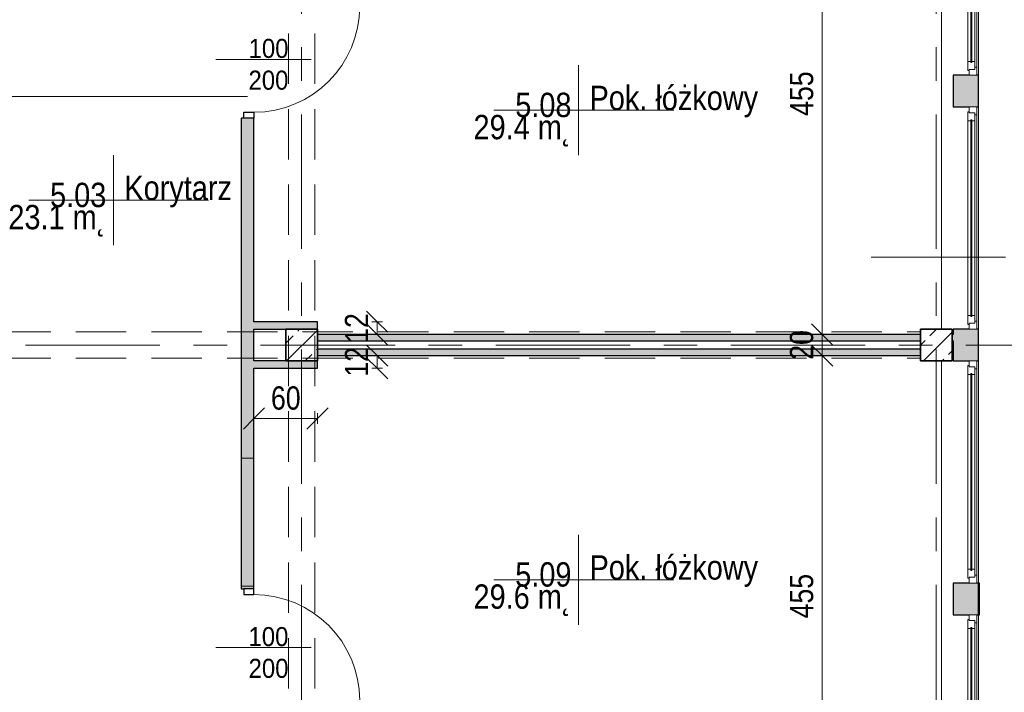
# Model space of a CAD drawing. Header units: centimetres. Extents: x -1743 to 21705, y -8842 to 3590.
# Tile 16 of 45: x 321 to 1252, y 560 to 1196. Entities that reach past the tile are written whole.
import ezdxf

# ---------------------------------------------------------------- set-up
doc = ezdxf.new("R2010")
doc.units = ezdxf.units.CM
doc.linetypes.add('Oś', pattern=[222.25, 127, -31.75, 31.75, -31.75])
doc.linetypes.add('Ukryte', pattern=[71.438, 47.625, -23.813])
for name, color, linetype, lineweight in [('A-ANNO-DIMS', 211, 'Continuous', 13), ('A-ANNO-DIMS-100', 211, 'Continuous', 13), ('A-ANNO-NOTE', 131, 'Continuous', 9), ('A-AREA', 32, 'Continuous', 9), ('A-AREA-IDEN', 2, 'Continuous', 13), ('A-DETL-GENF', 92, 'Continuous', 9), ('A-DETL-HDLN', 90, 'Ukryte', 9), ('A-DETL-MEDM', 33, 'Continuous', 25), ('A-DOOR', 31, 'Continuous', 13), ('A-GLAZ', 151, 'Continuous', 13), ('A-WALL', 113, 'Continuous', 13), ('S-COLS', 52, 'Continuous', 9), ('S-GRID', 1, 'Continuous', 13), ('S-GRID-IDEN', 1, 'Continuous', 13)]:
    doc.layers.add(name, color=color, linetype=linetype, lineweight=lineweight)
doc.styles.add('Arial', font='arial.ttf', dxfattribs={"width": 0.9, "height": 18})
doc.styles.add('Arial Narrow_2', font='ARIALN.TTF', dxfattribs={"height": 22})
doc.styles.add('Arial_1', font='arial.ttf', dxfattribs={"height": 30})
doc.styles.add('Arial_3', font='arial.ttf', dxfattribs={"width": 0.85, "height": 23})
doc.dimstyles.new('Diagonal_1_100__0_1__1', dxfattribs={"dimscale": 30.48, "dimtxt": 22.515481, "dimasz": 0.656168, "dimexe": 0.164042, "dimexo": 0.0625, "dimgap": 0.065617, "dimtad": 1, "dimdec": 1, "dimrnd": 0.1, "dimdsep": 46, "dimtxsty": 'Arial Narrow_2', "dimblk1": 'OBLIQUE', "dimblk2": 'OBLIQUE', "dimsah": 1, "dimcen": 0.09, "dimazin": 0, "dimtfac": 1, "dimtdec": 4, "dimtix": 1, "dimtmove": 0, "dimatfit": 3, "dimfxl": 0.164042, "dimfxlon": 1, "dimtvp": 1, "dimtolj": 1, "dimtzin": 0, "dimarcsym": 2})

# ---------------------------------------------------------------- blocks, each defined once
blk = doc.blocks.new('Pawilon J_rvt-1-5_piętro III __10_50 m_ - stan istniejący')
at = {"layer": 'S-GRID', "linetype": 'Oś'}
for p, q in [((1125.77, 971.33), (1720.07, 971.33)), ((1720.07, 371.33), (1302.38, 371.33)), ((1302.38, 101.33), (1720.07, 101.33))]:
    blk.add_line(p, q, dxfattribs=at)
at = {"layer": 'S-GRID-IDEN', "char_height": 30, "attachment_point": 5, "line_spacing_factor": 0.936439, "style": 'Arial_1'}
for s, insert, width in [('\\pxqc,t4.23333,8.46667,12.7,16.93333,21.16667,25.4,29.63333,33.86667,38.1,42.33333,46.56667,50.8,55.03333,59.26667,63.5,67.73333,71.96667,76.2,80.43333,84.66667,88.9,93.13333,97.36667,101.6,105.83333,110.06667,114.3,118.53333,122.76667,127,131.23333,135.46667;{LXI}', (1719.29, 931.38), 63.5), ('\\pxqc,t4.23333,8.46667,12.7,16.93333,21.16667,25.4,29.63333,33.86667,38.1,42.33333,46.56667,50.8,55.03333,59.26667,63.5,67.73333,71.96667,76.2,80.43333,84.66667,88.9,93.13333,97.36667,101.6,105.83333,110.06667,114.3,118.53333,122.76667,127,131.23333,135.46667;{LXII}', (1302.55, 395.39), 75.4), ('\\pxqc,t4.23333,8.46667,12.7,16.93333,21.16667,25.4,29.63333,33.86667,38.1,42.33333,46.56667,50.8,55.03333,59.26667,63.5,67.73333,71.96667,76.2,80.43333,84.66667,88.9,93.13333,97.36667,101.6,105.83333,110.06667,114.3,118.53333,122.76667,127,131.23333,135.46667;{LXIII}', (1719.29, 61.38), 87.3)]:
    blk.add_mtext(s, dxfattribs=dict(at, insert=insert, width=width))
blk = doc.blocks.new('M_Concrete-Square-Column - 300 x 300mm-V10-5_piętro III __10_50 m_ - stan istniejący')
at = {"layer": 'S-COLS'}
h = blk.add_hatch(dxfattribs=at)
h.set_pattern_fill('FP_12', color=256, style=0, pattern_type=2)
h.set_pattern_definition([(45, (-587.377, -888.326), (-17.67767, 17.67767), []), (45, (-569.7, -888.326), (-17.67767, 17.67767), [12.5, -6.25])])
h.paths.add_polyline_path([(15, -15), (15, 15), (-15, 15), (-15, -15)], flags=0)
at = {"layer": 'S-COLS', "lineweight": 35}
for p, q in [((15, 15), (-15, 15)), ((-15, 15), (-15, -15)), ((15, -15), (15, 15)), ((-15, -15), (15, -15))]:
    blk.add_line(p, q, dxfattribs=at)
blk = doc.blocks.new('M_Concrete-Square-Column - 300 x 300mm-V22-5_piętro III __10_50 m_ - stan istniejący')
at = {"layer": 'S-COLS'}
h = blk.add_hatch(dxfattribs=at)
h.set_pattern_fill('FP_26', color=256, style=0, pattern_type=2)
h.set_pattern_definition([(45, (-1187.377, -888.326), (-17.67767, 17.67767), []), (45, (-1169.7, -888.326), (-17.67767, 17.67767), [12.5, -6.25])])
h.paths.add_polyline_path([(15, -15), (15, 15), (-15, 15), (-15, -15)], flags=0)
at = {"layer": 'S-COLS', "lineweight": 35}
for p, q in [((15, 15), (-15, 15)), ((-15, 15), (-15, -15)), ((15, -15), (15, 15)), ((-15, -15), (15, -15))]:
    blk.add_line(p, q, dxfattribs=at)
blk = doc.blocks.new('DRZWI 1S - automatyczna etykieta - Drzwi 100-2252159-5_piętro III __10_50 m_ - stan istniejący')
at = {"layer": 'A-DETL-GENF'}
for p, q in [((-55.5, 6), (-55.5, -3.5)), ((-50, 6), (-55.5, 6)), ((-50, -3.5), (-50, 6)), ((55.5, 6), (50, 6)), ((50, 6), (50, -3.5)), ((55.5, -3.5), (55.5, 6)), ((-55.5, -3.5), (-50, -3.5)), ((50, -3.5), (55.5, -3.5))]:
    blk.add_line(p, q, dxfattribs=at)
at = {"layer": 'A-DETL-MEDM'}
for p, q in [((-50, 6), (-55.5, 6)), ((-55.5, 6), (-55.5, -3.5)), ((-50, -3.5), (-50, 6)), ((50, -3.5), (50, 6)), ((50, 6), (55.5, 6)), ((55.5, 6), (55.5, -3.5)), ((-55.5, -3.5), (-50, -3.5)), ((55.5, -3.5), (50, -3.5))]:
    blk.add_line(p, q, dxfattribs=at)
at = {"layer": 'A-DOOR'}
blk.add_line((50, 6), (50, 106), dxfattribs=at)
blk.add_arc((50, 6), 100, 90, 180, dxfattribs=at)
blk = doc.blocks.new('DRZWI 1S - automatyczna etykieta - Drzwi 100-2252163-5_piętro III __10_50 m_ - stan istniejący')
at = {"layer": 'A-DETL-GENF'}
for p, q in [((-55.5, 3.5), (-50, 3.5)), ((-55.5, -6), (-55.5, 3.5)), ((-50, 3.5), (-50, -6)), ((50, 3.5), (55.5, 3.5)), ((50, -6), (50, 3.5)), ((55.5, 3.5), (55.5, -6)), ((-50, -6), (-55.5, -6)), ((55.5, -6), (50, -6))]:
    blk.add_line(p, q, dxfattribs=at)
at = {"layer": 'A-DETL-MEDM'}
for p, q in [((-55.5, -6), (-55.5, 3.5)), ((-55.5, 3.5), (-50, 3.5)), ((-50, 3.5), (-50, -6)), ((50, 3.5), (50, -6)), ((55.5, 3.5), (50, 3.5)), ((55.5, -6), (55.5, 3.5)), ((-50, -6), (-55.5, -6)), ((50, -6), (55.5, -6))]:
    blk.add_line(p, q, dxfattribs=at)
at = {"layer": 'A-DOOR'}
blk.add_line((50, -6), (50, -106), dxfattribs=at)
blk.add_arc((50, -6), 100, 180, 270, dxfattribs=at)
blk = doc.blocks.new('Okno - automatyczna etykieta - 210x165 _nietypowy podział_-2208582-5_piętro III __10_50 m_ - stan istniejący')
at = {"layer": 'A-GLAZ'}
for p, q in [((-97.5, 10.5), (-105, 10.5)), ((-105, 10.5), (-105, 3)), ((-105, 10.5), (105, 10.5)), ((-97.5, 8.5), (-97.5, 10.5)), ((97.5, 10.5), (-97.5, 10.5)), ((105, 10.5), (97.5, 10.5)), ((97.5, 10.5), (97.5, 8.5)), ((105, 3), (105, 10.5)), ((-105, 3), (-99.5, 3)), ((-99.5, 3), (-100.5, 3)), ((-100.5, 3), (-100.5, 2)), ((-100.5, 2), (-92, 2)), ((-92, 8.5), (-99.5, 8.5)), ((-99.5, 8.5), (-99.5, 3)), ((-99.5, 3), (-99.5, 8.5)), ((-99.5, 8.5), (-97.5, 8.5)), ((93, 5.75), (-93, 5.75)), ((-93, 5.75), (-93, 4.75)), ((-93, 4.75), (-93, 5.75)), ((-93, 5.75), (-92, 5.75)), ((-93, 4.75), (93, 4.75)), ((-92, 4.75), (-93, 4.75)), ((-92, 5.75), (-92, 8.5)), ((92, 8.5), (-92, 8.5)), ((-92, 2), (-92, 4.75)), ((92, 2), (-92, 2)), ((99.5, 8.5), (92, 8.5)), ((92, 8.5), (92, 5.75)), ((92, 5.75), (93, 5.75)), ((92, 4.75), (92, 2)), ((93, 4.75), (92, 4.75)), ((92, 2), (100.5, 2)), ((93, 4.75), (93, 5.75)), ((93, 5.75), (93, 4.75)), ((97.5, 8.5), (99.5, 8.5)), ((99.5, 3), (99.5, 8.5)), ((99.5, 8.5), (99.5, 3)), ((100.5, 3), (99.5, 3)), ((99.5, 3), (105, 3)), ((100.5, 2), (100.5, 3))]:
    blk.add_line(p, q, dxfattribs=at)
blk = doc.blocks.new('DIMBLOCK59-5_piętro III __10_50 m_ - stan istniejący')
at = {"layer": 'A-ANNO-DIMS-100'}
for p, q in [((542.38, 818.81), (552.38, 828.81)), ((602.38, 818.81), (612.38, 828.81)), ((542.38, 813.81), (542.38, 823.81)), ((602.38, 823.81), (602.38, 813.81)), ((602.38, 818.81), (602.38, 823.81)), ((542.38, 818.81), (532.38, 808.81)), ((602.38, 818.81), (542.38, 818.81)), ((542.38, 818.81), (542.38, 813.81)), ((602.38, 818.81), (592.38, 808.81))]:
    blk.add_line(p, q, dxfattribs=at)
at = {"layer": 'A-ANNO-DIMS-100', "color": 0, "insert": (558.44, 849.24), "char_height": 22, "width": 33.4516, "attachment_point": 1, "line_spacing_factor": 0.974696, "style": 'Arial Narrow_2'}
blk.add_mtext('60', dxfattribs=at)
blk = doc.blocks.new('_Oblique')
at = {"color": 0, "linetype": 'ByBlock', "lineweight": -2}
blk.add_line((-0.5, -0.5), (0.5, 0.5), dxfattribs=at)
blk = doc.blocks.new('DIMBLOCK63-5_piętro III __10_50 m_ - stan istniejący')
at = {"layer": 'A-ANNO-DIMS-100'}
for p, q in [((1079.48, 878.33), (1069.48, 888.33)), ((1074.48, 878.33), (1084.48, 878.33)), ((1079.48, 878.33), (1074.48, 878.33)), ((1079.48, 423.33), (1079.48, 878.33)), ((1079.48, 878.33), (1089.48, 868.33)), ((1079.48, 423.33), (1069.48, 433.33)), ((1074.48, 423.33), (1084.48, 423.33)), ((1079.48, 423.33), (1074.48, 423.33)), ((1079.48, 423.33), (1089.48, 413.33))]:
    blk.add_line(p, q, dxfattribs=at)
at = {"layer": 'A-ANNO-DIMS-100', "color": 0, "insert": (1049.05, 629.92), "char_height": 22, "width": 50.1774, "attachment_point": 1, "rotation": 90, "line_spacing_factor": 0.974696, "style": 'Arial Narrow_2'}
blk.add_mtext('455', dxfattribs=at)
blk = doc.blocks.new('DIMBLOCK64-5_piętro III __10_50 m_ - stan istniejący')
at = {"layer": 'A-ANNO-DIMS-100'}
for p, q in [((1079.48, 898.33), (1069.48, 908.33)), ((1074.48, 898.33), (1084.48, 898.33)), ((1079.48, 898.33), (1074.48, 898.33)), ((1079.48, 878.33), (1079.48, 898.33)), ((1079.48, 898.33), (1089.48, 888.33)), ((1079.48, 878.33), (1069.48, 888.33)), ((1074.48, 878.33), (1084.48, 878.33)), ((1079.48, 878.33), (1074.48, 878.33)), ((1079.48, 878.33), (1089.48, 868.33))]:
    blk.add_line(p, q, dxfattribs=at)
at = {"layer": 'A-ANNO-DIMS-100', "color": 0, "insert": (1049.05, 874.39), "char_height": 22, "width": 33.4516, "attachment_point": 1, "rotation": 90, "line_spacing_factor": 0.974696, "style": 'Arial Narrow_2'}
blk.add_mtext('20', dxfattribs=at)
blk = doc.blocks.new('DIMBLOCK65-5_piętro III __10_50 m_ - stan istniejący')
at = {"layer": 'A-ANNO-DIMS-100'}
for p, q in [((1079.48, 1353.33), (1069.48, 1363.33)), ((1074.48, 1353.33), (1084.48, 1353.33)), ((1079.48, 1353.33), (1074.48, 1353.33)), ((1079.48, 898.33), (1079.48, 1353.33)), ((1079.48, 1353.33), (1089.48, 1343.33)), ((1079.48, 898.33), (1069.48, 908.33)), ((1074.48, 898.33), (1084.48, 898.33)), ((1079.48, 898.33), (1074.48, 898.33)), ((1079.48, 898.33), (1089.48, 888.33))]:
    blk.add_line(p, q, dxfattribs=at)
at = {"layer": 'A-ANNO-DIMS-100', "color": 0, "insert": (1049.05, 1104.92), "char_height": 22, "width": 50.1774, "attachment_point": 1, "rotation": 90, "line_spacing_factor": 0.974696, "style": 'Arial Narrow_2'}
blk.add_mtext('455', dxfattribs=at)
blk = doc.blocks.new('DIMBLOCK203-5_piętro III __10_50 m_ - stan istniejący')
at = {"layer": 'A-ANNO-DIMS-100'}
for p, q in [((658.78, 878.33), (648.78, 888.33)), ((658.78, 866.33), (648.78, 876.33)), ((653.78, 878.33), (663.78, 878.33)), ((658.78, 878.33), (653.78, 878.33)), ((658.78, 866.33), (658.78, 878.33)), ((658.78, 878.33), (668.78, 868.33)), ((653.78, 866.33), (663.78, 866.33)), ((658.78, 866.33), (653.78, 866.33)), ((658.78, 866.33), (668.78, 856.33))]:
    blk.add_line(p, q, dxfattribs=at)
at = {"layer": 'A-ANNO-DIMS-100', "color": 0, "insert": (628.34, 858.39), "char_height": 22, "width": 33.4516, "attachment_point": 1, "rotation": 90, "line_spacing_factor": 0.974696, "style": 'Arial Narrow_2'}
blk.add_mtext('12', dxfattribs=at)
blk = doc.blocks.new('DIMBLOCK204-5_piętro III __10_50 m_ - stan istniejący')
at = {"layer": 'A-ANNO-DIMS-100'}
for p, q in [((658.78, 910.33), (648.78, 920.33)), ((658.78, 898.33), (648.78, 908.33)), ((653.78, 910.33), (663.78, 910.33)), ((658.78, 910.33), (653.78, 910.33)), ((658.78, 898.33), (658.78, 910.33)), ((658.78, 910.33), (668.78, 900.33)), ((653.78, 898.33), (663.78, 898.33)), ((658.78, 898.33), (653.78, 898.33)), ((658.78, 898.33), (668.78, 888.33))]:
    blk.add_line(p, q, dxfattribs=at)
at = {"layer": 'A-ANNO-DIMS-100', "color": 0, "insert": (628.34, 890.39), "char_height": 22, "width": 33.4516, "attachment_point": 1, "rotation": 90, "line_spacing_factor": 0.974696, "style": 'Arial Narrow_2'}
blk.add_mtext('12', dxfattribs=at)
blk = doc.blocks.new('METKA_POMIESZCZENIA2 - Rozbudowana - bez ramki-2396678-5_piętro III __10_50 m_ - stan istniejący')
at = {"layer": 'A-AREA-IDEN'}
for p, q in [((0, 0.425), (0, 0)), ((0.0976, 0), (-0.8, 0)), ((-0.8, 0), (0.9, 0)), ((0, 0), (0, -0.425))]:
    blk.add_line(p, q, dxfattribs=at)

msp = doc.modelspace()

# ---------------------------------------------------------------- hatches: boundary and pattern name
at = {"layer": 'A-WALL'}
h = msp.add_hatch(color=9, dxfattribs=at)
h.paths.add_polyline_path([(532.88, 132.33), (542.38, 132.33), (542.38, 139.33), (530.38, 139.33), (530.38, 132.33)], flags=0)
h.paths.add_polyline_path([(542.38, 250.33), (542.38, 515.33), (530.38, 515.33), (530.38, 250.33), (532.88, 250.33)], flags=0)
h.paths.add_polyline_path([(542.38, 657.83), (542.38, 660.33), (530.38, 660.33), (530.38, 657.83), (532.88, 657.83)], flags=0)
h.paths.add_polyline_path([(542.38, 781.33), (542.38, 1102.83), (530.38, 1102.83), (530.38, 781.33)], flags=0)
h.paths.add_polyline_path([(530.38, 1312.83), (542.38, 1312.83), (542.38, 1431.33), (530.38, 1431.33)], flags=0)
h.paths.add_polyline_path([(542.38, 1633.83), (542.38, 2022.83), (530.38, 2022.83), (530.38, 1633.83), (532.88, 1633.83)], flags=0)
h.paths.add_polyline_path([(532.88, 2173.83), (542.38, 2173.83), (542.38, 2458.83), (530.38, 2458.83), (530.38, 2173.83)], flags=0)
h.paths.add_polyline_path([(530.38, 2593.83), (542.38, 2593.83), (542.38, 2824.33), (530.38, 2824.33), (530.38, 2634.26)], flags=0)
h = msp.add_hatch(color=9, dxfattribs=at)
h.paths.add_polyline_path([(1227.38, 393.33), (1227.38, 423.33), (1203.38, 423.33), (1203.38, 393.33)], flags=0)
h.paths.add_polyline_path([(1223.88, 633.33), (1227.38, 633.33), (1227.38, 663.33), (1203.38, 663.33), (1203.38, 633.33), (1218.38, 633.33)], flags=0)
h.paths.add_polyline_path([(1223.88, 873.33), (1227.38, 873.33), (1227.38, 903.33), (1203.38, 903.33), (1203.38, 873.33), (1218.38, 873.33)], flags=0)
h.paths.add_polyline_path([(1218.38, 1113.33), (1227.38, 1113.33), (1227.38, 1143.33), (1203.38, 1143.33), (1203.38, 1113.33)], flags=0)
h.paths.add_polyline_path([(1223.88, 1353.33), (1227.38, 1353.33), (1227.38, 1383.33), (1203.38, 1383.33), (1203.38, 1353.33), (1218.38, 1353.33)], flags=0)
h.paths.add_polyline_path([(1225.88, 1593.33), (1227.38, 1593.33), (1227.38, 1623.33), (1203.38, 1623.33), (1203.38, 1593.33), (1223.88, 1593.33)], flags=0)
h.paths.add_polyline_path([(1223.88, 1833.33), (1227.38, 1833.33), (1227.38, 1863.33), (1203.38, 1863.33), (1203.38, 1833.33), (1218.38, 1833.33)], flags=0)
h.paths.add_polyline_path([(1218.38, 2073.33), (1227.38, 2073.33), (1227.38, 2103.33), (1203.38, 2103.33), (1203.38, 2073.33)], flags=0)
h.paths.add_polyline_path([(1218.38, 2313.33), (1227.38, 2313.33), (1227.38, 2343.33), (1203.38, 2343.33), (1203.38, 2313.33)], flags=0)
h.paths.add_polyline_path([(1223.88, 2553.33), (1227.38, 2553.33), (1227.38, 2583.33), (1203.38, 2583.33), (1203.38, 2553.33), (1218.38, 2553.33)], flags=0)
h.paths.add_polyline_path([(1203.38, 2793.33), (1227.38, 2793.33), (1227.38, 2824.33), (1203.38, 2824.33), (1203.38, 2808.33)], flags=0)
for points in [[(602.38, 903.33), (602.38, 910.33), (542.38, 910.33), (542.38, 903.33), (572.38, 903.33)], [(1172.38, 878.33), (1172.38, 884.33), (602.38, 884.33), (602.38, 878.33), (1100.34, 878.33)], [(602.38, 866.33), (602.38, 873.33), (542.38, 873.33), (542.38, 866.33), (572.38, 866.33)], [(542.38, 660.33), (542.38, 781.33), (530.38, 781.33), (530.38, 660.33)], [(1228.38, 633.33), (1228.38, 663.33), (1227.38, 663.33), (1227.38, 633.33)]]:
    msp.add_hatch(color=9, dxfattribs=at).paths.add_polyline_path(points, flags=0)
h = msp.add_hatch(color=9, dxfattribs=at)
h.paths.add_polyline_path([(1100.34, 892.33), (1172.38, 892.33), (1172.38, 898.33), (602.38, 898.33), (602.38, 892.33), (736.44, 892.33)], flags=0)
h.paths.add_polyline_path([(1203.38, 892.33), (1203.38, 898.33), (1202.38, 898.33), (1202.38, 892.33)], flags=0)

# ---------------------------------------------------------------- linework, layer by layer
at = {"layer": 'A-ANNO-NOTE', "lineweight": 13}
for p, q in [((506.38, 1158.33), (596.38, 1158.33)), ((506.38, 602.33), (596.38, 602.33))]:
    msp.add_line(p, q, dxfattribs=at)
at = {"layer": 'A-AREA'}
msp.add_line((297.38, 1123.33), (536.38, 1123.33), dxfattribs=at)
at = {"layer": 'A-DETL-HDLN'}
for p, q in [((574.88, 420.83), (574.88, 2793.33)), ((599.88, 420.83), (599.88, 2793.33)), ((-1197.62, 900.83), (1172.38, 900.83)), ((-1197.62, 875.83), (1172.38, 875.83))]:
    msp.add_line(p, q, dxfattribs=at)
at = {"layer": 'A-WALL'}
for p, q in [((1192.38, 903.33), (1192.38, 1353.33)), ((1227.38, 1353.33), (1227.38, 1143.33)), ((1227.38, 1113.33), (1227.38, 903.33)), ((1192.38, 423.33), (1192.38, 873.33)), ((1227.38, 873.33), (1227.38, 663.33)), ((530.38, 781.33), (542.38, 781.33)), ((542.38, 660.33), (530.38, 660.33)), ((1227.38, 633.33), (1227.38, 423.33))]:
    msp.add_line(p, q, dxfattribs=at)
at = {"layer": 'A-WALL', "color": 7, "lineweight": 25}
for p, q in [((1218.38, 1143.33), (1203.38, 1143.33)), ((1203.38, 1143.33), (1203.38, 1113.33)), ((1227.38, 1143.33), (1225.88, 1143.33)), ((1227.38, 1113.33), (1227.38, 1143.33)), ((1203.38, 1113.33), (1218.38, 1113.33)), ((1225.88, 1113.33), (1227.38, 1113.33)), ((532.88, 1102.83), (530.38, 1102.83)), ((530.38, 1102.83), (530.38, 657.83)), ((542.38, 910.33), (542.38, 1102.83)), ((602.38, 910.33), (542.38, 910.33)), ((542.38, 873.33), (542.38, 903.33)), ((542.38, 903.33), (572.38, 903.33)), ((602.38, 903.33), (602.38, 910.33)), ((1218.38, 903.33), (1203.38, 903.33)), ((1203.38, 903.33), (1203.38, 898.33)), ((1227.38, 903.33), (1225.88, 903.33)), ((1227.38, 873.33), (1227.38, 903.33)), ((1172.38, 898.33), (602.38, 898.33)), ((1203.38, 898.33), (1202.38, 898.33)), ((602.38, 892.33), (1172.38, 892.33)), ((1172.38, 884.33), (602.38, 884.33)), ((1202.38, 892.33), (1203.38, 892.33)), ((1203.38, 892.33), (1203.38, 873.33)), ((602.38, 878.33), (1172.38, 878.33)), ((572.38, 873.33), (542.38, 873.33)), ((542.38, 866.33), (602.38, 866.33)), ((542.38, 657.83), (542.38, 866.33)), ((602.38, 866.33), (602.38, 873.33)), ((1203.38, 873.33), (1218.38, 873.33)), ((1225.88, 873.33), (1227.38, 873.33)), ((1218.38, 663.33), (1203.38, 663.33)), ((1203.38, 663.33), (1203.38, 633.33)), ((1227.38, 663.33), (1225.88, 663.33)), ((1227.38, 633.33), (1227.38, 663.33)), ((1227.38, 663.33), (1227.38, 633.33)), ((1228.38, 663.33), (1227.38, 663.33)), ((1228.38, 633.33), (1228.38, 663.33)), ((530.38, 657.83), (532.88, 657.83)), ((1203.38, 633.33), (1218.38, 633.33)), ((1225.88, 633.33), (1227.38, 633.33)), ((1227.38, 633.33), (1228.38, 633.33))]:
    msp.add_line(p, q, dxfattribs=at)
at = {"layer": 'S-GRID', "linetype": 'Oś'}
for p, q in [((587.38, 2884.27), (587.38, 27.13)), ((1187.38, 2884.27), (1187.38, 27.13)), ((1342.46, 888.33), (-1368.76, 888.33))]:
    msp.add_line(p, q, dxfattribs=at)

# ---------------------------------------------------------------- block references
at = {"lineweight": 5}
msp.add_blockref('Pawilon J_rvt-1-5_piętro III __10_50 m_ - stan istniejący', (0, 0), dxfattribs=at)
at = {"layer": 'A-AREA-IDEN', "xscale": 99.99999999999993, "yscale": 99.99999999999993, "zscale": 99.99999999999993}
for p in [(849.2, 1110.24), (409.44, 1025.14), (849.2, 666.41)]:
    msp.add_blockref('METKA_POMIESZCZENIA2 - Rozbudowana - bez ramki-2396678-5_piętro III __10_50 m_ - stan istniejący', p, dxfattribs=at)
at = {"layer": 'A-DOOR'}
for name, p, rotation in [('DRZWI 1S - automatyczna etykieta - Drzwi 100-2252163-5_piętro III __10_50 m_ - stan istniejący', (536.38, 1158.33), 89.9999999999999), ('DRZWI 1S - automatyczna etykieta - Drzwi 100-2252159-5_piętro III __10_50 m_ - stan istniejący', (536.38, 602.33), 269.9999999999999)]:
    msp.add_blockref(name, p, dxfattribs=dict(at, rotation=rotation))
at = {"layer": 'A-GLAZ', "rotation": 269.9999999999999}
for p in [(1215.38, 1248.33), (1215.38, 1008.33), (1215.38, 768.33), (1215.38, 528.33)]:
    msp.add_blockref('Okno - automatyczna etykieta - 210x165 _nietypowy podział_-2208582-5_piętro III __10_50 m_ - stan istniejący', p, dxfattribs=at)
at = {"layer": 'S-COLS'}
for name, p in [('M_Concrete-Square-Column - 300 x 300mm-V10-5_piętro III __10_50 m_ - stan istniejący', (587.38, 888.33)), ('M_Concrete-Square-Column - 300 x 300mm-V22-5_piętro III __10_50 m_ - stan istniejący', (1187.38, 888.33))]:
    msp.add_blockref(name, p, dxfattribs=at)

# ---------------------------------------------------------------- texts
at = {"layer": 'A-ANNO-NOTE', "lineweight": 211, "char_height": 18, "width": 38.07, "attachment_point": 5, "line_spacing_factor": 0.936439, "style": 'Arial'}
for s, insert in [('\\pxqc,t6.35,12.7,19.05,25.4,31.75,38.1,44.45,50.8,57.15,63.5,69.85,76.2,82.55,88.9,95.25,101.6,107.95,114.3,120.65,127,133.35,139.7,146.05,152.4,158.75,165.1,171.45,177.8,184.15,190.5,196.85,203.2;{100}', (556.16, 1168.56)), ('\\pxqc,t6.35,12.7,19.05,25.4,31.75,38.1,44.45,50.8,57.15,63.5,69.85,76.2,82.55,88.9,95.25,101.6,107.95,114.3,120.65,127,133.35,139.7,146.05,152.4,158.75,165.1,171.45,177.8,184.15,190.5,196.85,203.2;{200}', (556.07, 1138.56)), ('\\pxqc,t6.35,12.7,19.05,25.4,31.75,38.1,44.45,50.8,57.15,63.5,69.85,76.2,82.55,88.9,95.25,101.6,107.95,114.3,120.65,127,133.35,139.7,146.05,152.4,158.75,165.1,171.45,177.8,184.15,190.5,196.85,203.2;{200}', (556.07, 1138.56)), ('\\pxqc,t6.35,12.7,19.05,25.4,31.75,38.1,44.45,50.8,57.15,63.5,69.85,76.2,82.55,88.9,95.25,101.6,107.95,114.3,120.65,127,133.35,139.7,146.05,152.4,158.75,165.1,171.45,177.8,184.15,190.5,196.85,203.2;{100}', (556.07, 612.56)), ('\\pxqc,t6.35,12.7,19.05,25.4,31.75,38.1,44.45,50.8,57.15,63.5,69.85,76.2,82.55,88.9,95.25,101.6,107.95,114.3,120.65,127,133.35,139.7,146.05,152.4,158.75,165.1,171.45,177.8,184.15,190.5,196.85,203.2;{200}', (556.16, 582.56))]:
    msp.add_mtext(s, dxfattribs=dict(at, insert=insert))
at = {"layer": 'A-AREA-IDEN', "char_height": 23, "line_spacing_factor": 0.936439, "style": 'Arial_3'}
for s, insert, width, attachment_point in [('\\pxt3.69565,7.3913,11.08696,14.78261,18.47826,22.17391,25.86957,29.56522,33.26087,36.95652,40.65217,44.34783,48.04348,51.73913,55.43478,59.13043,62.82609,66.52174,70.21739,73.91304,77.6087,81.30435,85,88.69565,92.3913,96.08696,99.78261,103.47826,107.17391,110.86957,114.56522,118.26087;{Pok. łóżkowy}', (859.62, 1103.46), 156.91, 7), ('\\pxqr,t3.69565,7.3913,11.08696,14.78261,18.47826,22.17391,25.86957,29.56522,33.26087,36.95652,40.65217,44.34783,48.04348,51.73913,55.43478,59.13043,62.82609,66.52174,70.21739,73.91304,77.6087,81.30435,85,88.69565,92.3913,96.08696,99.78261,103.47826,107.17391,110.86957,114.56522,118.26087;{5.08}', (842.54, 1103.46), 52.87, 9), ('\\pxqr,t3.69565,7.3913,11.08696,14.78261,18.47826,22.17391,25.86957,29.56522,33.26087,36.95652,40.65217,44.34783,48.04348,51.73913,55.43478,59.13043,62.82609,66.52174,70.21739,73.91304,77.6087,81.30435,85,88.69565,92.3913,96.08696,99.78261,103.47826,107.17391,110.86957,114.56522,118.26087;{29.4 m˛}', (842.54, 1105.85), 91.63, 3), ('\\pxqr,t3.69565,7.3913,11.08696,14.78261,18.47826,22.17391,25.86957,29.56522,33.26087,36.95652,40.65217,44.34783,48.04348,51.73913,55.43478,59.13043,62.82609,66.52174,70.21739,73.91304,77.6087,81.30435,85,88.69565,92.3913,96.08696,99.78261,103.47826,107.17391,110.86957,114.56522,118.26087;{5.03}', (402.78, 1018.36), 52.87, 9), ('\\pxt3.69565,7.3913,11.08696,14.78261,18.47826,22.17391,25.86957,29.56522,33.26087,36.95652,40.65217,44.34783,48.04348,51.73913,55.43478,59.13043,62.82609,66.52174,70.21739,73.91304,77.6087,81.30435,85,88.69565,92.3913,96.08696,99.78261,103.47826,107.17391,110.86957,114.56522,118.26087;{Korytarz}', (419.87, 1018.36), 100.64, 7), ('\\pxqr,t3.69565,7.3913,11.08696,14.78261,18.47826,22.17391,25.86957,29.56522,33.26087,36.95652,40.65217,44.34783,48.04348,51.73913,55.43478,59.13043,62.82609,66.52174,70.21739,73.91304,77.6087,81.30435,85,88.69565,92.3913,96.08696,99.78261,103.47826,107.17391,110.86957,114.56522,118.26087;{23.1 m˛}', (402.78, 1020.75), 91.63, 3), ('\\pxt3.69565,7.3913,11.08696,14.78261,18.47826,22.17391,25.86957,29.56522,33.26087,36.95652,40.65217,44.34783,48.04348,51.73913,55.43478,59.13043,62.82609,66.52174,70.21739,73.91304,77.6087,81.30435,85,88.69565,92.3913,96.08696,99.78261,103.47826,107.17391,110.86957,114.56522,118.26087;{Pok. łóżkowy}', (859.62, 659.63), 156.91, 7), ('\\pxqr,t3.69565,7.3913,11.08696,14.78261,18.47826,22.17391,25.86957,29.56522,33.26087,36.95652,40.65217,44.34783,48.04348,51.73913,55.43478,59.13043,62.82609,66.52174,70.21739,73.91304,77.6087,81.30435,85,88.69565,92.3913,96.08696,99.78261,103.47826,107.17391,110.86957,114.56522,118.26087;{5.09}', (842.54, 659.63), 52.87, 9), ('\\pxqr,t3.69565,7.3913,11.08696,14.78261,18.47826,22.17391,25.86957,29.56522,33.26087,36.95652,40.65217,44.34783,48.04348,51.73913,55.43478,59.13043,62.82609,66.52174,70.21739,73.91304,77.6087,81.30435,85,88.69565,92.3913,96.08696,99.78261,103.47826,107.17391,110.86957,114.56522,118.26087;{29.6 m˛}', (842.54, 662.02), 91.63, 3)]:
    msp.add_mtext(s, dxfattribs=dict(at, insert=insert, width=width, attachment_point=attachment_point))

# ---------------------------------------------------------------- dimensions: what is measured, and where the dimension line sits
at = {"layer": 'A-ANNO-DIMS'}
for base, p1, p2, override, picture, middle in [((1079.48, 1353.33), (1074.48, 898.33), (1074.48, 1353.33), {"dimpost": '<>', "dimfxl": 455}, 'DIMBLOCK65-5_piętro III __10_50 m_ - stan istniejący', (1066.3, 1125.83)), ((658.78, 910.33), (653.78, 898.33), (653.78, 910.33), {"dimpost": '<>', "dimfxl": 12}, 'DIMBLOCK204-5_piętro III __10_50 m_ - stan istniejący', (645.73, 904.33)), ((1079.48, 898.33), (1074.48, 878.33), (1074.48, 898.33), {"dimpost": '<>', "dimfxl": 20}, 'DIMBLOCK64-5_piętro III __10_50 m_ - stan istniejący', (1066.25, 888.33)), ((658.78, 878.33), (653.78, 866.33), (653.78, 878.33), {"dimpost": '<>', "dimfxl": 12}, 'DIMBLOCK203-5_piętro III __10_50 m_ - stan istniejący', (645.73, 872.33)), ((1079.48, 878.33), (1074.48, 423.33), (1074.48, 878.33), {"dimpost": '<>', "dimfxl": 455}, 'DIMBLOCK63-5_piętro III __10_50 m_ - stan istniejący', (1066.3, 650.83))]:
    dim = msp.add_linear_dim(base=base, p1=p1, p2=p2, angle=90, dimstyle='Diagonal_1_100__0_1__1', override=override, dxfattribs=at)
    dim.commit()
    dim.dimension.update_dxf_attribs({"geometry": picture, "text_midpoint": middle})
dim = msp.add_linear_dim(base=(542.38, 818.81), p1=(602.38, 823.81), p2=(542.38, 813.81), dimstyle='Diagonal_1_100__0_1__1', override={"dimpost": '<>', "dimfxl": 60.827625}, dxfattribs=at)
dim.commit()
dim.dimension.update_dxf_attribs({"geometry": 'DIMBLOCK59-5_piętro III __10_50 m_ - stan istniejący', "text_midpoint": (572.38, 832.04)})

doc.saveas('drawing.dxf')
